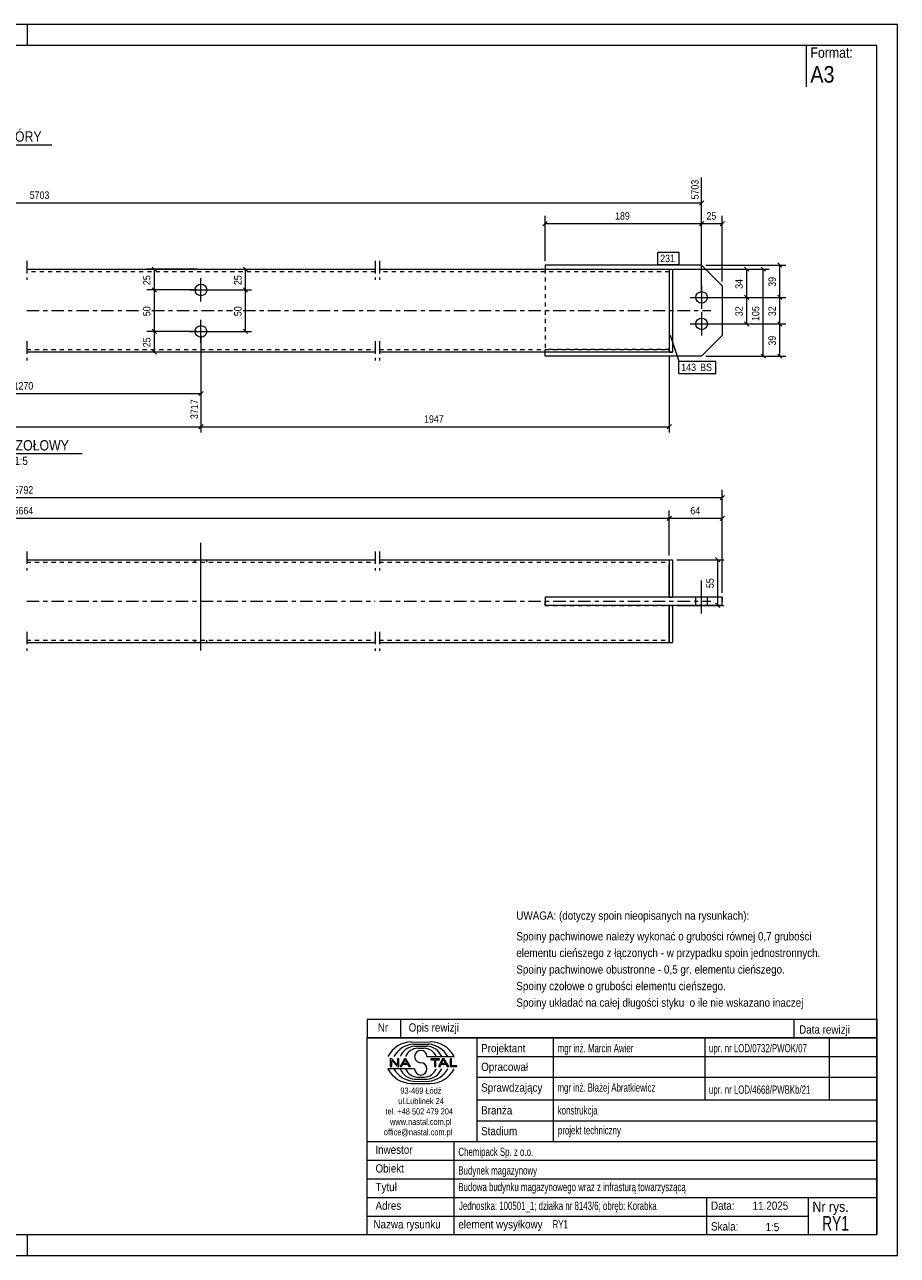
# Model space of a CAD drawing. Header units: millimetres. Extents: x 0 to 420, y 0 to 297.
# Tile 2 of 2: x 209 to 420, y 0 to 297. Entities that reach past the tile are written whole.
import ezdxf

# ---------------------------------------------------------------- set-up
doc = ezdxf.new("R2010")
doc.units = ezdxf.units.MM
for name, pattern in [('XKITLINE00', [0]), ('XKITLINE01', [4, 1, -1, 1, -1]), ('XKITLINE03', [6, 3, -1, 1, -1])]:
    doc.linetypes.add(name, pattern=pattern)
for name, color, linetype, lineweight in [('Arkusz rysunku', 3, 'Continuous', 0), ('Element', 2, 'Continuous', 0), ('Inny typ obiektu', 7, 'Continuous', 0), ('Wymiar', 4, 'Continuous', 0), ('Znak elementu', 2, 'Continuous', 0), ('Śruba', 3, 'Continuous', 0)]:
    doc.layers.add(name, color=color, linetype=linetype, lineweight=lineweight)
doc.styles.add('ARIAL', font='ARIAL.TTF')

msp = doc.modelspace()

# ---------------------------------------------------------------- linework, layer by layer
at = {"layer": 'Arkusz rysunku', "linetype": 'XKITLINE00', "lineweight": 0}
for p, q in [((420, 297), (0, 297)), ((210, 292), (210, 297)), ((420, 297), (415, 297)), ((420, 0), (420, 297)), ((415, 292), (5, 292)), ((415, 5), (415, 292)), ((5, 5), (415, 5)), ((210, 0), (210, 5)), ((0, 0), (420, 0))]:
    msp.add_line(p, q, dxfattribs=at)
at = {"layer": 'Element', "linetype": 'XKITLINE03', "lineweight": 0}
for p, q in [((209.78, 239.98), (209.78, 235.38)), ((293.93, 239.98), (293.93, 235.38)), ((294.94, 239.98), (294.94, 235.38)), ((209.78, 227.98), (237.5, 227.98)), ((240.02, 227.98), (259.5, 227.98)), ((262.02, 227.98), (293.93, 227.98)), ((294.93, 227.98), (374.93, 227.98)), ((209.78, 220.58), (209.78, 215.98)), ((293.93, 220.58), (293.93, 215.98)), ((294.94, 220.58), (294.94, 215.98)), ((209.78, 169.86), (209.78, 165.26)), ((293.93, 169.86), (293.93, 165.26)), ((294.94, 169.86), (294.94, 165.26)), ((209.78, 157.86), (293.93, 157.86)), ((294.93, 157.86), (374.93, 157.86)), ((209.78, 150.46), (209.78, 145.86)), ((293.93, 150.46), (293.93, 145.86)), ((294.94, 150.46), (294.94, 145.86))]:
    msp.add_line(p, q, dxfattribs=at)
at = {"layer": 'Element', "linetype": 'XKITLINE00', "lineweight": 0}
for p, q in [((209.78, 237.98), (293.93, 237.98)), ((294.93, 237.98), (364.93, 237.98)), ((334.93, 238.98), (334.93, 237.98)), ((372.73, 238.98), (334.93, 238.98)), ((364.93, 237.98), (364.93, 217.98)), ((364.93, 237.98), (365.73, 237.98)), ((365.73, 237.98), (365.73, 217.98)), ((377.73, 233.98), (372.73, 238.98)), ((364.93, 236.78), (364.93, 219.18)), ((377.73, 233.98), (377.73, 221.98)), ((377.73, 221.98), (372.73, 216.98)), ((293.93, 217.98), (209.78, 217.98)), ((364.93, 217.98), (294.93, 217.98)), ((334.93, 216.98), (334.93, 217.98)), ((372.73, 216.98), (334.93, 216.98)), ((365.73, 217.98), (364.93, 217.98)), ((209.78, 167.86), (293.93, 167.86)), ((294.93, 167.86), (364.93, 167.86)), ((364.93, 167.86), (364.93, 158.86)), ((364.93, 167.86), (365.73, 167.86)), ((364.93, 158.86), (364.93, 166.66)), ((365.73, 167.86), (365.73, 158.86)), ((377.73, 158.86), (334.93, 158.86)), ((334.93, 158.86), (334.93, 156.86)), ((372.73, 156.86), (372.73, 158.86)), ((377.73, 156.86), (377.73, 158.86)), ((377.73, 156.86), (334.93, 156.86)), ((364.93, 149.06), (364.93, 156.86)), ((364.93, 156.86), (364.93, 147.86)), ((365.73, 156.86), (365.73, 147.86)), ((209.78, 147.86), (293.93, 147.86)), ((294.93, 147.86), (364.93, 147.86)), ((364.93, 147.86), (365.73, 147.86))]:
    msp.add_line(p, q, dxfattribs=at)
at = {"layer": 'Element', "linetype": 'XKITLINE01', "lineweight": 0}
for p, q in [((334.93, 237.98), (334.93, 237.38)), ((334.93, 237.98), (334.93, 217.98)), ((364.93, 237.98), (364.93, 236.78)), ((364.93, 237.98), (364.93, 217.98)), ((364.93, 237.98), (365.73, 237.98)), ((365.73, 237.98), (365.73, 217.98)), ((293.93, 237.38), (209.78, 237.38)), ((364.93, 237.38), (294.93, 237.38)), ((209.78, 218.58), (293.93, 218.58)), ((294.93, 218.58), (364.93, 218.58)), ((364.93, 218.58), (334.93, 218.58)), ((334.93, 217.98), (334.93, 218.58)), ((364.93, 217.98), (364.93, 219.18)), ((364.93, 217.98), (365.73, 217.98)), ((209.78, 167.26), (293.93, 167.26)), ((294.93, 167.26), (364.93, 167.26)), ((364.93, 167.86), (364.93, 166.66)), ((364.93, 158.86), (334.93, 158.86)), ((334.93, 158.86), (334.93, 156.86)), ((334.93, 156.86), (334.93, 158.86)), ((364.93, 158.86), (365.73, 158.86)), ((372.73, 156.86), (372.73, 158.86)), ((377.73, 158.86), (377.73, 156.86)), ((334.93, 156.86), (364.93, 156.86)), ((364.93, 156.86), (365.73, 156.86)), ((364.93, 147.86), (364.93, 149.06)), ((209.78, 148.46), (293.93, 148.46)), ((294.93, 148.46), (364.93, 148.46))]:
    msp.add_line(p, q, dxfattribs=at)
at = {"layer": 'Inny typ obiektu', "linetype": 'XKITLINE00', "lineweight": 0}
for p, q in [((398, 292), (398, 282)), ((193.26, 268), (215.86, 268)), ((194.08, 193.48), (223.16, 193.48)), ((292, 57), (292, 52.5)), ((292, 57), (415, 57)), ((300, 57), (300, 52.5)), ((395, 57), (395, 52.5)), ((415, 57), (415, 52.5)), ((415, 52.5), (292, 52.5)), ((292, 5), (292, 52.5)), ((292, 52.5), (415, 52.5)), ((302.62, 51.49), (307.23, 51.5)), ((303.07, 50.99), (306.86, 51)), ((303.46, 50.49), (306.45, 50.49)), ((318.5, 52.5), (318.5, 27.5)), ((337, 27.5), (337, 52.5)), ((373.5, 52.5), (373.5, 37.5)), ((403.5, 52.5), (403.5, 37.5)), ((415, 52.5), (415, 5)), ((304.2, 49.98), (305.73, 49.99)), ((306.42, 47.99), (312.98, 47.99)), ((318.5, 48), (415, 48)), ((303.43, 45.01), (297, 45.01)), ((297.93, 47.44), (297.57, 47.44)), ((297.57, 47.44), (297.57, 45.56)), ((297.57, 45.56), (297.9, 45.56)), ((297.9, 47.04), (299.29, 45.56)), ((297.9, 45.56), (297.9, 47.04)), ((299.31, 45.96), (297.93, 47.44)), ((299.29, 45.56), (299.65, 45.56)), ((299.65, 47.44), (299.31, 47.44)), ((299.31, 47.44), (299.31, 45.96)), ((299.65, 45.56), (299.65, 47.44)), ((300.96, 47.44), (299.94, 45.56)), ((299.94, 45.56), (300.31, 45.56)), ((300.31, 45.56), (300.61, 46.13)), ((300.61, 46.13), (301.71, 46.13)), ((300.71, 46.33), (301.14, 47.24)), ((301.6, 46.33), (300.71, 46.33)), ((301.33, 47.44), (300.96, 47.44)), ((301.14, 47.24), (301.6, 46.33)), ((302.41, 45.56), (301.33, 47.44)), ((301.71, 46.13), (302.02, 45.56)), ((302.02, 45.56), (302.41, 45.56)), ((309.43, 47.44), (307.34, 47.44)), ((307.34, 47.44), (307.34, 47.22)), ((307.34, 47.22), (308.21, 47.22)), ((308.21, 47.22), (308.21, 45.56)), ((308.21, 45.56), (308.56, 45.56)), ((308.56, 45.56), (308.56, 47.22)), ((308.56, 47.22), (309.43, 47.22)), ((310.21, 47.44), (309.2, 45.56)), ((309.2, 45.56), (309.57, 45.56)), ((309.43, 47.22), (309.43, 47.44)), ((309.57, 45.56), (309.86, 46.13)), ((309.86, 46.13), (310.96, 46.13)), ((309.96, 46.33), (310.39, 47.24)), ((310.86, 46.33), (309.96, 46.33)), ((310.59, 47.44), (310.21, 47.44)), ((310.4, 47.24), (310.39, 47.24)), ((310.4, 47.24), (310.86, 46.33)), ((311.67, 45.56), (310.59, 47.44)), ((310.96, 46.13), (311.27, 45.56)), ((311.27, 45.56), (311.67, 45.56)), ((312.36, 47.44), (312.01, 47.44)), ((312.01, 47.44), (312.01, 45.56)), ((312.01, 45.56), (313.66, 45.56)), ((312.36, 45.78), (312.36, 47.44)), ((313.66, 45.78), (312.36, 45.78)), ((313.66, 45.56), (313.66, 45.78)), ((303.07, 42.01), (306.86, 42)), ((303.46, 42.51), (306.45, 42.51)), ((304.2, 43.02), (305.73, 43.01)), ((318.5, 43), (415, 43)), ((302.62, 41.51), (307.23, 41.5)), ((318.5, 37.5), (415, 37.5)), ((318.5, 32.5), (415, 32.5)), ((292, 27.5), (415, 27.5)), ((313, 5), (313, 27.5)), ((292, 23), (415, 23)), ((292, 18.5), (415, 18.5)), ((292, 14), (415, 14)), ((374, 5), (374, 14)), ((398.5, 5), (398.5, 14)), ((292, 9.5), (398.5, 9.5)), ((292, 5), (415, 5))]:
    msp.add_line(p, q, dxfattribs=at)
for centre, radius, start, end in [((302.72, 45.08), 6.42, 90.8317, 153.0136), ((303.67, 45), 6.02, 95.7347, 150.2266), ((306.22, 46.41), 4.08, 22.7023, 86.7527), ((306.24, 44.98), 6.04, 29.8256, 84.1252), ((307.25, 45.07), 6.43, 27.0191, 90.199), ((303.7, 46.42), 4.07, 93.3428, 157.3393), ((304.33, 46.6), 3.38, 92.229, 155.8008), ((304.92, 47.99), 1.49, 0.0741, 179.9259), ((304.92, 47.99), 1.49, 179.9259, 270), ((305.59, 46.6), 3.39, 24.2351, 87.5913), ((302.72, 47.92), 6.42, 206.9864, 269.1683), ((303.67, 48), 6.02, 209.7734, 264.2653), ((303.7, 46.58), 4.07, 202.6607, 266.6572), ((304.33, 46.4), 3.38, 204.1992, 267.771), ((304.92, 45.01), 1.49, 180.0741, 359.9259), ((304.92, 45), 1.49, 0.0741, 90), ((305.59, 46.4), 3.39, 272.4087, 335.7649), ((306.22, 46.59), 4.08, 273.2473, 337.2977), ((306.24, 48.02), 6.04, 275.8748, 330.1744), ((307.25, 47.93), 6.43, 269.801, 332.9809)]:
    msp.add_arc(centre, radius, start, end, dxfattribs=at)
at = {"layer": 'Wymiar', "linetype": 'XKITLINE00', "lineweight": 0}
for p, q in [((372.73, 232.18), (372.73, 260.14)), ((53.62, 253.98), (372.73, 253.98)), ((373.24, 254.49), (372.22, 253.47)), ((335.44, 249.49), (334.42, 248.47)), ((334.93, 239.98), (334.93, 250.84)), ((373.24, 249.49), (372.22, 248.47)), ((373.24, 249.49), (372.22, 248.47)), ((372.73, 232.18), (372.73, 250.84)), ((372.73, 232.18), (372.73, 250.84)), ((378.24, 249.49), (377.22, 248.47)), ((377.73, 234.98), (377.73, 250.84)), ((334.93, 248.98), (372.73, 248.98)), ((372.73, 248.98), (377.73, 248.98)), ((250.86, 237.98), (238.76, 237.98)), ((240.11, 238.49), (241.13, 237.47)), ((240.62, 232.98), (240.62, 237.98)), ((252.86, 237.98), (264.06, 237.98)), ((262.11, 238.49), (263.13, 237.47)), ((262.62, 232.98), (262.62, 237.98)), ((365.93, 237.98), (389.06, 237.98)), ((365.93, 237.98), (385.06, 237.98)), ((373.73, 238.98), (393.06, 238.98)), ((383.11, 238.49), (384.13, 237.47)), ((383.62, 231.18), (383.62, 237.98)), ((387.11, 238.49), (388.13, 237.47)), ((387.62, 216.98), (387.62, 237.98)), ((391.11, 239.49), (392.13, 238.47)), ((391.62, 231.18), (391.62, 238.98)), ((250.86, 232.98), (238.76, 232.98)), ((250.86, 232.98), (238.76, 232.98)), ((240.11, 233.49), (241.13, 232.47)), ((240.11, 233.49), (241.13, 232.47)), ((240.62, 222.98), (240.62, 232.98)), ((252.86, 232.98), (264.06, 232.98)), ((252.86, 232.98), (264.06, 232.98)), ((262.11, 233.49), (263.13, 232.47)), ((262.11, 233.49), (263.13, 232.47)), ((262.62, 222.98), (262.62, 232.98)), ((383.11, 231.69), (384.13, 230.67)), ((383.11, 231.69), (384.13, 230.67)), ((391.11, 231.69), (392.13, 230.67)), ((391.11, 231.69), (392.13, 230.67)), ((373.73, 231.18), (393.06, 231.18)), ((373.73, 231.18), (393.06, 231.18)), ((373.73, 231.18), (385.06, 231.18)), ((373.73, 231.18), (385.06, 231.18)), ((383.62, 224.78), (383.62, 231.18)), ((391.62, 224.78), (391.62, 231.18)), ((250.86, 222.98), (238.76, 222.98)), ((250.86, 222.98), (238.76, 222.98)), ((240.11, 223.49), (241.13, 222.47)), ((240.11, 223.49), (241.13, 222.47)), ((240.62, 217.98), (240.62, 222.98)), ((252.86, 222.98), (264.06, 222.98)), ((262.11, 223.49), (263.13, 222.47)), ((373.73, 224.78), (393.06, 224.78)), ((373.73, 224.78), (393.06, 224.78)), ((373.73, 224.78), (385.06, 224.78)), ((383.11, 225.29), (384.13, 224.27)), ((391.11, 225.29), (392.13, 224.27)), ((391.11, 225.29), (392.13, 224.27)), ((391.62, 216.98), (391.62, 224.78)), ((251.86, 221.98), (251.86, 198.54)), ((251.86, 221.98), (251.86, 198.54)), ((251.86, 221.98), (251.86, 201.82)), ((250.86, 217.98), (238.76, 217.98)), ((240.11, 218.49), (241.13, 217.47)), ((364.93, 216.98), (364.93, 198.54)), ((373.73, 216.98), (393.06, 216.98)), ((373.73, 216.98), (389.06, 216.98)), ((387.11, 217.49), (388.13, 216.47)), ((391.11, 217.49), (392.13, 216.47)), ((166.7, 207.98), (251.86, 207.98)), ((252.36, 208.49), (251.35, 207.47)), ((53.62, 199.98), (251.86, 199.98)), ((252.36, 200.49), (251.35, 199.47)), ((252.36, 200.49), (251.35, 199.47)), ((251.86, 199.98), (364.93, 199.98)), ((365.44, 200.49), (364.42, 199.47)), ((377.73, 159.86), (377.73, 184.72)), ((40.82, 182.86), (377.73, 182.86)), ((378.24, 183.37), (377.22, 182.35)), ((365.44, 178.37), (364.42, 177.35)), ((365.44, 178.37), (364.42, 177.35)), ((364.93, 168.86), (364.93, 179.72)), ((364.93, 168.86), (364.93, 179.72)), ((378.24, 178.37), (377.22, 177.35)), ((377.73, 159.86), (377.73, 179.72)), ((53.62, 177.86), (364.93, 177.86)), ((364.93, 177.86), (377.73, 177.86)), ((366.73, 167.86), (378.06, 167.86)), ((376.11, 168.37), (377.13, 167.35)), ((376.62, 156.86), (376.62, 167.86)), ((366.73, 156.86), (378.06, 156.86)), ((376.11, 157.37), (377.13, 156.35))]:
    msp.add_line(p, q, dxfattribs=at)
at = {"layer": 'Znak elementu', "linetype": 'XKITLINE00', "lineweight": 0}
for p, q in [((362.13, 242.08), (367.33, 242.08)), ((362.13, 239.08), (362.13, 242.08)), ((367.33, 239.08), (367.33, 242.08)), ((362.13, 239.08), (367.33, 239.08)), ((365.15, 222.04), (367.22, 215.81)), ((367.22, 215.81), (376.17, 215.81)), ((367.22, 212.81), (367.22, 215.81)), ((376.17, 212.81), (376.17, 215.81)), ((367.22, 212.81), (376.17, 212.81))]:
    msp.add_line(p, q, dxfattribs=at)
at = {"layer": 'Śruba', "linetype": 'XKITLINE00', "lineweight": 0}
for p, q in [((251.86, 230.18), (251.86, 235.78)), ((249.06, 232.98), (254.66, 232.98)), ((372.73, 233.98), (372.73, 228.38)), ((369.93, 231.18), (375.53, 231.18)), ((251.86, 220.18), (251.86, 225.78)), ((372.73, 227.58), (372.73, 221.98)), ((249.06, 222.98), (254.66, 222.98)), ((369.93, 224.78), (375.53, 224.78)), ((251.86, 145.96), (251.86, 171.96)), ((251.86, 145.96), (251.86, 171.96)), ((250.46, 167.26), (250.46, 167.86)), ((250.46, 167.26), (250.46, 167.86)), ((253.26, 167.26), (253.26, 167.86)), ((253.26, 167.26), (253.26, 167.86)), ((372.73, 154.86), (372.73, 162.86)), ((372.73, 154.86), (372.73, 162.86)), ((371.33, 156.86), (371.33, 158.86)), ((371.33, 156.86), (371.33, 158.86)), ((374.13, 156.86), (374.13, 158.86)), ((374.13, 156.86), (374.13, 158.86)), ((250.46, 147.86), (250.46, 148.46)), ((250.46, 147.86), (250.46, 148.46)), ((253.26, 147.86), (253.26, 148.46)), ((253.26, 147.86), (253.26, 148.46))]:
    msp.add_line(p, q, dxfattribs=at)
for centre in [(251.86, 232.98), (372.73, 231.18), (372.73, 224.78), (251.86, 222.98)]:
    msp.add_circle(centre, 1.4, dxfattribs=at)

# ---------------------------------------------------------------- texts
at = {"layer": 'Inny typ obiektu', "style": 'ARIAL'}
for s, height, width, p in [('Format:', 2.5, 0.85, (399, 289)), ('A3', 4, 0.85, (399, 283)), ('RZUT Z GÓRY', 2.5, 0.85, (193.26, 268.75)), ('WIDOK CZOŁOWY', 2.5, 0.85, (194.08, 194.23)), ('1:5', 2, 0.85, (206.76, 190.73)), ('UWAGA: (dotyczy spoin nieopisanych na rysunkach):', 2, 0.85, (328, 81)), ('Spoiny pachwinowe należy wykonać o grubości równej 0,7 grubości', 2, 0.85, (328, 76)), ('elementu cieńszego z łączonych - w przypadku spoin jednostronnych.', 2, 0.85, (328, 72)), ('Spoiny pachwinowe obustronne - 0,5 gr. elementu cieńszego.', 2, 0.85, (328, 68)), ('Spoiny czołowe o grubości elementu cieńszego.', 2, 0.85, (328, 64)), ('Spoiny układać na całej długości styku  o ile nie wskazano inaczej', 2, 0.85, (328, 60)), ('Nr', 2, 0.85, (294.54, 54)), ('Opis rewizji', 2, 0.85, (302, 54)), ('Data rewizji', 2, 0.85, (396.28, 53.5)), ('Projektant', 2, 0.85, (319.5, 49)), ('mgr inż. Marcin Awier', 2, 0.68, (338, 49)), ('upr. nr LOD/0732/PWOK/07', 2, 0.68, (374.5, 49)), ('Opracował', 2, 0.85, (319.5, 44.5)), ('Sprawdzający', 2, 0.85, (319.5, 39.5)), ('mgr inż. Błażej Abratkiewicz', 2, 0.68, (337.94, 39.5)), ('93-469 Łódź', 1.5, 0.85, (300, 39)), ('upr. nr LOD/4668/PWBKb/21', 2, 0.68, (374.5, 39)), ('ul.Lublinek 24', 1.5, 0.85, (299.5, 36.5)), ('Branża', 2, 0.85, (319.5, 34)), ('konstrukcja', 2, 0.68, (338, 34)), ('tel. +48 502 479 204', 1.5, 0.85, (296.41, 34)), ('www.nastal.com.pl', 1.5, 0.85, (297.5, 31.5)), ('office@nastal.com.pl', 1.5, 0.85, (296, 29)), ('Stadium', 2, 0.85, (319.5, 29)), ('projekt techniczny', 2, 0.68, (338.04, 29.19)), ('Inwestor', 2, 0.85, (293.96, 24.5)), ('Chemipack Sp. z o.o.', 2, 0.68, (314, 24)), ('Obiekt', 2, 0.85, (294, 20)), ('Budynek magazynowy', 2, 0.68, (314, 19.5)), ('Tytuł', 2, 0.85, (294, 15.5)), ('Budowa budynku magazynowego wraz z infrasturą towarzyszącą', 2, 0.68, (314, 15.5)), ('Adres', 2, 0.85, (294, 11)), ('Jednostka: 100501_1; działka nr 8143/6; obręb: Korabka', 2, 0.68, (314.16, 10.96)), ('Data:', 2, 0.85, (375, 11)), ('11.2025', 2, 0.85, (385.06, 11)), ('Nr rys.', 2.5, 0.85, (399.5, 10.5)), ('RY1', 3.5, 0.68, (401.83, 6)), ('Nazwa rysunku', 2, 0.85, (293.5, 6.5)), ('element wysyłkowy', 2, 0.85, (314, 6.5)), ('RY1', 2, 0.68, (336.75, 6.5)), ('Skala:', 2, 0.85, (375, 6)), ('1:5', 2, 0.85, (388.16, 5.85))]:
    msp.add_text(s, height=height, dxfattribs=dict(at, width=width)).set_placement(p)
at = {"layer": 'Wymiar', "style": 'ARIAL', "width": 0.85}
for s, p in [('5703', (372.01, 254.8)), ('25', (239.66, 234.14)), ('25', (261.66, 234.14)), ('34', (382.66, 233.24)), ('39', (390.66, 233.74)), ('50', (239.66, 226.64)), ('50', (261.66, 226.64)), ('32', (382.66, 226.64)), ('105', (386.66, 225.48)), ('32', (390.66, 226.64)), ('25', (239.66, 219.14)), ('39', (390.66, 219.54)), ('3717', (251.14, 201.82)), ('55', (375.66, 161.02))]:
    msp.add_text(s, height=1.8, rotation=90.0002, dxfattribs=at).set_placement(p)
for s, p in [('5703', (210.51, 254.94)), ('189', (351.83, 249.94)), ('25', (373.9, 249.94)), ('1270', (206.61, 208.94)), ('1947', (305.72, 200.94)), ('5792', (206.61, 183.82)), ('5664', (206.61, 178.82)), ('64', (370, 178.82))]:
    msp.add_text(s, height=1.8, dxfattribs=at).set_placement(p)
at = {"layer": 'Znak elementu', "style": 'ARIAL', "width": 0.85}
for s, p in [('231', (362.73, 239.68)), ('143', (367.82, 213.41)), ('BS', (372.37, 213.41))]:
    msp.add_text(s, height=1.8, dxfattribs=at).set_placement(p)

doc.saveas('drawing.dxf')
